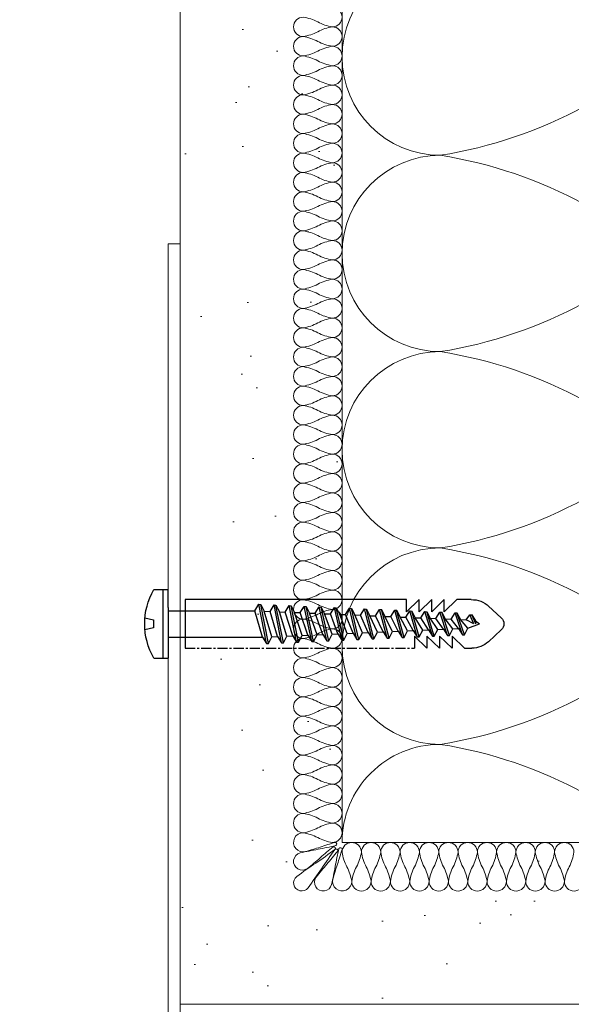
# Model space of a CAD drawing. Header units: millimetres. Extents: x 3652085 to 3778338, y -303702 to -273644.
# Tile 237 of 256: x 3701356 to 3701424, y -284946 to -284825. Entities that reach past the tile are written whole.
import ezdxf

# ---------------------------------------------------------------- set-up
doc = ezdxf.new("R2010")
doc.units = ezdxf.units.MM
doc.header["$PDMODE"] = 34
doc.linetypes.add('CENTER', pattern=[2, 1.25, -0.25, 0.25, -0.25])
doc.linetypes.add('HIDDEN2', pattern=[4.7625, 3.175, -1.5875])
for name, color, linetype, lineweight in [('021 Various', 7, 'Continuous', 5), ('A-Detl-Thin', 150, 'Continuous', 18), ('DIM-03    (HAUSART)', 111, 'Continuous', 5), ('INSULATION (HAUSEART)', 31, 'Continuous', 15)]:
    doc.layers.add(name, color=color, linetype=linetype, lineweight=lineweight)
doc.layers.add('FIXINGS', color=7, linetype='Continuous')
doc.styles.add('1-20 Eng HA', font='arial.ttf', dxfattribs={"height": 40})
doc.dimstyles.new('1-20 Eng HA', dxfattribs={"dimtxt": 40, "dimasz": 16, "dimexe": 16, "dimexo": 5, "dimgap": 5, "dimtad": 1, "dimdec": 0, "dimlfac": -1, "dimzin": 0, "dimdsep": 46, "dimtxsty": '1-20 Eng HA', "dimblk": 'OBLIQUE', "dimcen": 0.09, "dimdle": 16, "dimclrd": 256, "dimclre": 256, "dimclrt": 256, "dimadec": 0, "dimazin": 0, "dimtfac": 1, "dimtdec": 0, "dimtofl": 0, "dimtmove": 0, "dimatfit": 3, "dimldrblk": 'OBLIQUE', "dimfxl": 1, "dimtolj": 1, "dimtzin": 0, "dimlwe": 0, "dimarcsym": 0})

# ---------------------------------------------------------------- blocks, each defined once
blk = doc.blocks.new('_Oblique')
at = {"color": 0, "linetype": 'ByBlock', "lineweight": -2}
blk.add_line((-0.5, -0.5), (0.5, 0.5), dxfattribs=at)
blk = doc.blocks.new('*D446')
at = {"layer": 'Defpoints', "color": 0, "lineweight": 0, "transparency": 16777216}
for p in [(3701272.76, -284951.17), (3701408.24, -284951.17, 14393.65), (3701378.97, -287206.47)]:
    blk.add_point(p, dxfattribs=at)
at = {"layer": 'DIM-03    (HAUSART)', "lineweight": -2, "transparency": 16777216}
blk.add_line((3701272.76, -287222.47), (3701272.76, -284935.17), dxfattribs=at)
at = {"layer": 'DIM-03    (HAUSART)', "linetype": 'HIDDEN2', "lineweight": 0, "transparency": 16777216}
for p, q in [((3701403.24, -284951.17), (3701256.76, -284951.17)), ((3701373.97, -287206.47), (3701256.76, -287206.47))]:
    blk.add_line(p, q, dxfattribs=at)
at = {"layer": 'DIM-03    (HAUSART)', "lineweight": -2, "transparency": 16777216, "xscale": 16, "yscale": 16, "zscale": 16}
for p, rotation in [((3701272.76, -284951.17), 90), ((3701272.76, -287206.47), 270)]:
    blk.add_blockref('_Oblique', p, dxfattribs=dict(at, rotation=rotation))
at = {"layer": 'DIM-03    (HAUSART)', "lineweight": 0, "transparency": 16777216, "insert": (3701247.33, -286078.82), "char_height": 40, "attachment_point": 5, "rotation": 90, "style": '1-20 Eng HA'}
blk.add_mtext('\\A1;2255', dxfattribs=at)
blk = doc.blocks.new('Dubel_1')
at = {"layer": 'FIXINGS', "color": 7}
for p, q in [((1.14, 4.24), (2.9, 4.24)), ((2.23, -4.24), (2.23, 4.24)), ((2.9, 2.04), (2.9, 4.24)), ((5, -3), (5, 3)), ((34.89, 3), (33.34, 1.51)), ((33.34, 1.51), (33.34, 3)), ((36.45, 3), (34.89, 1.51)), ((34.89, 1.51), (34.89, 3)), ((38, 3), (36.45, 1.51)), ((36.45, 1.51), (36.45, 3)), ((39.55, 3), (38, 1.51)), ((38, 1.51), (38, 3)), ((2.9, -2.04), (2.9, 2.04)), ((2.9, 1.63), (14.57, 1.63)), ((14.57, 1.63), (13.63, -1.63)), ((15.07, 2.42), (14.13, -2.42)), ((15.3, 2.41), (14.36, -2.41)), ((14.57, 1.63), (15.07, 2.42)), ((15.73, 1.58), (14.79, -1.58)), ((15.07, 2.42), (15.3, 2.41)), ((15.3, 2.41), (15.73, 1.58)), ((16.43, 1.55), (15.5, -1.55)), ((15.73, 1.58), (16.43, 1.55)), ((16.93, 2.34), (16, -2.34)), ((17.16, 2.33), (16.23, -2.33)), ((16.43, 1.55), (16.93, 2.34)), ((17.59, 1.5), (16.66, -1.5)), ((16.93, 2.34), (17.16, 2.33)), ((17.16, 2.33), (17.59, 1.5)), ((18.3, 1.47), (17.36, -1.47)), ((17.59, 1.5), (18.3, 1.47)), ((18.79, 2.26), (17.86, -2.26)), ((19.03, 2.25), (18.09, -2.25)), ((18.3, 1.47), (18.79, 2.26)), ((19.46, 1.42), (18.52, -1.42)), ((18.79, 2.26), (19.03, 2.25)), ((19.03, 2.25), (19.46, 1.42)), ((20.16, 1.39), (19.23, -1.39)), ((19.46, 1.42), (20.16, 1.39)), ((20.66, 2.17), (19.73, -2.17)), ((20.89, 2.16), (19.96, -2.16)), ((20.16, 1.39), (20.66, 2.17)), ((21.32, 1.34), (20.39, -1.34)), ((20.66, 2.17), (20.89, 2.16)), ((20.89, 2.16), (21.32, 1.34)), ((22.03, 1.31), (21.09, -1.31)), ((21.32, 1.34), (22.03, 1.31)), ((22.52, 2.09), (21.59, -2.09)), ((22.76, 2.08), (21.82, -2.08)), ((22.03, 1.31), (22.52, 2.09)), ((23.19, 1.26), (22.25, -1.26)), ((22.52, 2.09), (22.76, 2.08)), ((22.76, 2.08), (23.19, 1.26)), ((23.89, 1.23), (22.96, -1.23)), ((23.19, 1.26), (23.89, 1.23)), ((24.39, 2.01), (23.46, -2.01)), ((24.62, 2), (23.69, -2)), ((23.89, 1.23), (24.39, 2.01)), ((24.39, 2.01), (24.62, 2)), ((24.62, 2), (25.05, 1.18)), ((26.25, 1.93), (25.32, -1.93)), ((26.49, 1.92), (25.55, -1.92)), ((25.76, 1.15), (26.25, 1.93)), ((26.25, 1.93), (26.49, 1.92)), ((26.49, 1.92), (26.92, 1.1)), ((28.12, 1.85), (27.19, -1.85)), ((28.35, 1.84), (27.42, -1.84)), ((27.62, 1.06), (28.12, 1.85)), ((28.12, 1.85), (28.35, 1.84)), ((28.35, 1.84), (28.78, 1.01)), ((29.98, 1.77), (29.05, -1.77)), ((30.22, 1.76), (29.28, -1.76)), ((29.48, 0.98), (29.98, 1.77)), ((29.98, 1.77), (30.22, 1.76)), ((30.22, 1.76), (30.65, 0.93)), ((31.85, 1.69), (30.92, -1.69)), ((32.08, 1.68), (31.15, -1.68)), ((31.35, 0.9), (31.85, 1.69)), ((31.85, 1.69), (32.08, 1.68)), ((32.08, 1.68), (32.51, 0.85)), ((33.71, 1.6), (32.78, -1.6)), ((33.95, 1.59), (33.01, -1.59)), ((33.21, 0.82), (33.71, 1.6)), ((33.71, 1.6), (33.95, 1.59)), ((33.95, 1.59), (34.38, 0.77)), ((35.58, 1.52), (34.65, -1.52)), ((35.81, 1.51), (34.88, -1.51)), ((35.08, 0.74), (35.58, 1.52)), ((35.58, 1.52), (35.81, 1.51)), ((35.81, 1.51), (36.24, 0.69)), ((37.44, 1.44), (36.51, -1.44)), ((37.68, 1.43), (36.74, -1.43)), ((36.94, 0.66), (37.44, 1.44)), ((37.44, 1.44), (37.68, 1.43)), ((37.68, 1.43), (38.11, 0.61)), ((39.31, 1.36), (38.38, -1.36)), ((39.54, 1.35), (38.61, -1.35)), ((38.81, 0.58), (39.31, 1.36)), ((39.31, 1.36), (39.54, 1.35)), ((39.54, 1.35), (39.97, 0.53)), ((42.5, 2.2), (44.09, 0.73)), ((1.07, 0.5), (0.03, 0.75)), ((1.07, -0.5), (1.07, 0.5)), ((25.05, 1.18), (24.12, -1.18)), ((25.76, 1.15), (24.82, -1.15)), ((25.05, 1.18), (25.76, 1.15)), ((26.92, 1.1), (25.98, -1.1)), ((27.62, 1.06), (26.69, -1.06)), ((26.92, 1.1), (27.62, 1.06)), ((28.78, 1.01), (27.85, -1.01)), ((29.48, 0.98), (28.55, -0.98)), ((28.78, 1.01), (29.48, 0.98)), ((30.65, 0.93), (29.71, -0.93)), ((31.35, 0.9), (30.42, -0.9)), ((30.65, 0.93), (31.35, 0.9)), ((32.51, 0.85), (31.58, -0.85)), ((33.21, 0.82), (32.28, -0.82)), ((32.51, 0.85), (33.21, 0.82)), ((34.38, 0.77), (33.44, -0.77)), ((35.08, 0.74), (34.15, -0.74)), ((34.38, 0.77), (35.08, 0.74)), ((36.24, 0.69), (35.31, -0.69)), ((36.94, 0.66), (36.01, -0.66)), ((36.24, 0.69), (36.94, 0.66)), ((38.11, 0.61), (37.17, -0.61)), ((38.81, 0.58), (37.88, -0.58)), ((38.11, 0.61), (38.81, 0.58)), ((39.97, 0.53), (39.04, -0.53)), ((40.71, 0), (39.74, -0.49)), ((39.97, 0.53), (41.41, 0)), ((40.71, 0), (40.22, -1.12)), ((40.94, 0), (40.46, -1.11)), ((40.94, 0), (40.9, -0.36)), ((40.9, -0.36), (41.41, 0)), ((0.03, -0.75), (1.07, -0.5)), ((23.69, -2), (24.12, -1.18)), ((24.12, -1.18), (24.82, -1.15)), ((24.82, -1.15), (25.32, -1.93)), ((25.55, -1.92), (25.98, -1.1)), ((25.98, -1.1), (26.69, -1.06)), ((26.69, -1.06), (27.19, -1.85)), ((27.42, -1.84), (27.85, -1.01)), ((27.85, -1.01), (28.55, -0.98)), ((28.55, -0.98), (29.05, -1.77)), ((29.28, -1.76), (29.71, -0.93)), ((29.71, -0.93), (30.42, -0.9)), ((30.42, -0.9), (30.92, -1.69)), ((31.15, -1.68), (31.58, -0.85)), ((31.58, -0.85), (32.28, -0.82)), ((32.28, -0.82), (32.78, -1.6)), ((33.01, -1.59), (33.44, -0.77)), ((33.44, -0.77), (34.15, -0.74)), ((34.15, -0.74), (34.65, -1.52)), ((34.88, -1.51), (35.31, -0.69)), ((35.31, -0.69), (36.01, -0.66)), ((36.01, -0.66), (36.51, -1.44)), ((36.74, -1.43), (37.17, -0.61)), ((37.17, -0.61), (37.88, -0.58)), ((37.88, -0.58), (38.38, -1.36)), ((38.61, -1.35), (39.04, -0.53)), ((39.04, -0.53), (39.74, -0.49)), ((39.74, -0.49), (40.22, -1.12)), ((40.22, -1.12), (40.46, -1.11)), ((40.46, -1.11), (40.9, -0.36)), ((42.5, -2.2), (44.09, -0.73)), ((2.9, -1.63), (13.63, -1.63)), ((2.9, -2.04), (2.9, -4.24)), ((13.63, -1.63), (14.13, -2.42)), ((14.13, -2.42), (14.36, -2.41)), ((14.36, -2.41), (14.79, -1.58)), ((14.79, -1.58), (15.5, -1.55)), ((15.5, -1.55), (16, -2.34)), ((16, -2.34), (16.23, -2.33)), ((16.23, -2.33), (16.66, -1.5)), ((16.66, -1.5), (17.36, -1.47)), ((17.36, -1.47), (17.86, -2.26)), ((17.86, -2.26), (18.09, -2.25)), ((18.09, -2.25), (18.52, -1.42)), ((18.52, -1.42), (19.23, -1.39)), ((19.23, -1.39), (19.73, -2.17)), ((19.73, -2.17), (19.96, -2.16)), ((19.96, -2.16), (20.39, -1.34)), ((20.39, -1.34), (21.09, -1.31)), ((21.09, -1.31), (21.59, -2.09)), ((21.59, -2.09), (21.82, -2.08)), ((21.82, -2.08), (22.25, -1.26)), ((22.25, -1.26), (22.96, -1.23)), ((22.96, -1.23), (23.46, -2.01)), ((23.46, -2.01), (23.69, -2)), ((25.32, -1.93), (25.55, -1.92)), ((27.19, -1.85), (27.42, -1.84)), ((29.05, -1.77), (29.28, -1.76)), ((30.92, -1.69), (31.15, -1.68)), ((33.94, -3), (32.38, -1.51)), ((32.38, -1.51), (32.38, -3)), ((32.78, -1.6), (33.01, -1.59)), ((35.49, -3), (33.94, -1.51)), ((33.94, -1.51), (33.94, -3)), ((34.65, -1.52), (34.88, -1.51)), ((37.04, -3), (35.49, -1.51)), ((35.49, -1.51), (35.49, -3)), ((36.51, -1.44), (36.74, -1.43)), ((38.59, -3), (37.04, -1.51)), ((37.04, -1.51), (37.04, -3)), ((38.38, -1.36), (38.61, -1.35)), ((32.38, -3), (5, -3)), ((40.37, -3), (38.59, -3)), ((1.14, -4.24), (2.9, -4.24))]:
    blk.add_line(p, q, dxfattribs=at)
at = {"layer": 'FIXINGS', "color": 7, "linetype": 'CENTER'}
for p, q in [((5, 3), (33.34, 3)), ((39.55, 3), (40.46, 3))]:
    blk.add_line(p, q, dxfattribs=at)
at = {"layer": 'FIXINGS', "color": 7}
for centre, radius, start, end in [((8.46, 0), 8.46, 149.9384, 210.0616), ((40.46, 0), 3, 47.3071, 89.9854), ((43.41, 0), 1, 312.6929, 47.3071), ((40.46, 0), 3, 268.1701, 314.2616)]:
    blk.add_arc(centre, radius, start, end, dxfattribs=at)

msp = doc.modelspace()

# ---------------------------------------------------------------- hatches: boundary and pattern name
at = {"layer": '021 Various'}
h = msp.add_hatch(dxfattribs=at)
h.set_pattern_fill('SITEWORK_SAND', color=256, scale=10, angle=-180, style=0, pattern_type=2)
h.set_pattern_definition([(217.5, (3812511.794, -1008811.504), (0.62993358, -19.2682377), [0, -15.2, 0, -17, 0, -16.25]), (187.5, (3812511.794, -1008811.504), (-17.6977671, -28.22146065), [0, -8.2, 0, -13.7, 0, -5.25]), (147.5, (3812524.094, -1008811.504), (-31.1414186, -0.05659053), [0, -5, 0, -18, 0, -23.5]), (137.5, (3812524.094, -1008811.504), (-30.061266, -8.7767556), [0, -2.5, 0, -11.8, 0, -13.5])])
edge = h.paths.add_edge_path()
edge.add_line((3701515.67, -284946.43), (3701515.67, -284936.43))
edge.add_line((3701515.67, -284936.43), (3701515.67, -284927.92))
edge.add_line((3701515.67, -284927.92), (3701497.22, -284927.92))
edge.add_line((3701497.22, -284927.92), (3701497.22, -284929.68))
edge.add_arc((3701492.98, -284922.36), 8.46, 239.9384, 300.0616, ccw=False)
edge.add_line((3701488.75, -284929.68), (3701488.75, -284927.92))
edge.add_line((3701488.75, -284927.92), (3701478.43, -284927.92))
edge.add_line((3701478.43, -284927.92), (3701478.43, -284927.43))
edge.add_line((3701478.43, -284927.43), (3701458.86, -284927.43))
edge.add_line((3701458.86, -284927.43), (3701458.85, -284927.44))
edge.add_line((3701458.85, -284927.44), (3701458.82, -284927.44))
edge.add_line((3701458.82, -284927.44), (3701458.75, -284927.44))
edge.add_line((3701458.75, -284927.44), (3701458.72, -284927.45))
edge.add_line((3701458.72, -284927.45), (3701458.69, -284927.45))
edge.add_line((3701458.69, -284927.45), (3701458.65, -284927.45))
edge.add_line((3701458.65, -284927.45), (3701458.62, -284927.45))
edge.add_line((3701458.62, -284927.45), (3701458.59, -284927.45))
edge.add_line((3701458.59, -284927.45), (3701458.56, -284927.45))
edge.add_line((3701458.56, -284927.45), (3701458.52, -284927.46))
edge.add_line((3701458.52, -284927.46), (3701458.49, -284927.46))
edge.add_line((3701458.49, -284927.46), (3701458.46, -284927.46))
edge.add_line((3701458.46, -284927.46), (3701458.43, -284927.46))
edge.add_line((3701458.43, -284927.46), (3701458.4, -284927.46))
edge.add_line((3701458.4, -284927.46), (3701458.36, -284927.47))
edge.add_line((3701458.36, -284927.47), (3701458.33, -284927.47))
edge.add_line((3701458.33, -284927.47), (3701458.3, -284927.47))
edge.add_line((3701458.3, -284927.47), (3701458.27, -284927.47))
edge.add_line((3701458.27, -284927.47), (3701458.24, -284927.48))
edge.add_line((3701458.24, -284927.48), (3701458.21, -284927.48))
edge.add_line((3701458.21, -284927.48), (3701458.18, -284927.48))
edge.add_line((3701458.18, -284927.48), (3701458.15, -284927.48))
edge.add_line((3701458.15, -284927.48), (3701458.12, -284927.49))
edge.add_line((3701458.12, -284927.49), (3701458.09, -284927.49))
edge.add_line((3701458.09, -284927.49), (3701458.06, -284927.49))
edge.add_line((3701458.06, -284927.49), (3701458.03, -284927.49))
edge.add_line((3701458.03, -284927.49), (3701458, -284927.5))
edge.add_line((3701458, -284927.5), (3701457.97, -284927.5))
edge.add_line((3701457.97, -284927.5), (3701457.94, -284927.5))
edge.add_line((3701457.94, -284927.5), (3701457.92, -284927.51))
edge.add_line((3701457.92, -284927.51), (3701457.89, -284927.51))
edge.add_line((3701457.89, -284927.51), (3701457.86, -284927.51))
edge.add_line((3701457.86, -284927.51), (3701457.83, -284927.52))
edge.add_line((3701457.83, -284927.52), (3701457.81, -284927.52))
edge.add_line((3701457.81, -284927.52), (3701457.78, -284927.52))
edge.add_line((3701457.78, -284927.52), (3701457.75, -284927.53))
edge.add_line((3701457.75, -284927.53), (3701457.72, -284927.53))
edge.add_line((3701457.72, -284927.53), (3701457.7, -284927.54))
edge.add_line((3701457.7, -284927.54), (3701457.67, -284927.54))
edge.add_line((3701457.67, -284927.54), (3701457.65, -284927.54))
edge.add_line((3701457.65, -284927.54), (3701457.62, -284927.55))
edge.add_line((3701457.62, -284927.55), (3701457.6, -284927.55))
edge.add_line((3701457.6, -284927.55), (3701457.57, -284927.56))
edge.add_line((3701457.57, -284927.56), (3701457.55, -284927.56))
edge.add_line((3701457.55, -284927.56), (3701457.52, -284927.57))
edge.add_line((3701457.52, -284927.57), (3701457.5, -284927.57))
edge.add_line((3701457.5, -284927.57), (3701457.47, -284927.58))
edge.add_line((3701457.47, -284927.58), (3701457.45, -284927.58))
edge.add_line((3701457.45, -284927.58), (3701457.43, -284927.59))
edge.add_line((3701457.43, -284927.59), (3701457.4, -284927.59))
edge.add_line((3701457.4, -284927.59), (3701457.38, -284927.6))
edge.add_line((3701457.38, -284927.6), (3701457.36, -284927.6))
edge.add_line((3701457.36, -284927.6), (3701457.34, -284927.61))
edge.add_line((3701457.34, -284927.61), (3701457.32, -284927.62))
edge.add_line((3701457.32, -284927.62), (3701457.3, -284927.62))
edge.add_line((3701457.3, -284927.62), (3701457.27, -284927.63))
edge.add_line((3701457.27, -284927.63), (3701457.25, -284927.63))
edge.add_line((3701457.25, -284927.63), (3701457.23, -284927.64))
edge.add_line((3701457.23, -284927.64), (3701457.21, -284927.65))
edge.add_line((3701457.21, -284927.65), (3701457.19, -284927.65))
edge.add_line((3701457.19, -284927.65), (3701457.18, -284927.66))
edge.add_line((3701457.18, -284927.66), (3701457.16, -284927.67))
edge.add_line((3701457.16, -284927.67), (3701457.14, -284927.67))
edge.add_line((3701457.14, -284927.67), (3701457.12, -284927.68))
edge.add_line((3701457.12, -284927.68), (3701457.1, -284927.69))
edge.add_line((3701457.1, -284927.69), (3701457.08, -284927.69))
edge.add_line((3701457.08, -284927.69), (3701457.07, -284927.7))
edge.add_line((3701457.07, -284927.7), (3701457.05, -284927.71))
edge.add_line((3701457.05, -284927.71), (3701457.03, -284927.72))
edge.add_line((3701457.03, -284927.72), (3701457.02, -284927.72))
edge.add_line((3701457.02, -284927.72), (3701457, -284927.73))
edge.add_line((3701457, -284927.73), (3701456.99, -284927.74))
edge.add_line((3701456.99, -284927.74), (3701456.97, -284927.75))
edge.add_line((3701456.97, -284927.75), (3701456.95, -284927.75))
edge.add_line((3701456.95, -284927.75), (3701456.94, -284927.76))
edge.add_line((3701456.94, -284927.76), (3701456.93, -284927.77))
edge.add_line((3701456.93, -284927.77), (3701456.91, -284927.78))
edge.add_line((3701456.91, -284927.78), (3701456.9, -284927.79))
edge.add_line((3701456.9, -284927.79), (3701456.88, -284927.8))
edge.add_line((3701456.88, -284927.8), (3701456.87, -284927.8))
edge.add_line((3701456.87, -284927.8), (3701456.86, -284927.81))
edge.add_line((3701456.86, -284927.81), (3701456.84, -284927.82))
edge.add_line((3701456.84, -284927.82), (3701456.83, -284927.83))
edge.add_line((3701456.83, -284927.83), (3701456.82, -284927.84))
edge.add_line((3701456.82, -284927.84), (3701456.81, -284927.85))
edge.add_line((3701456.81, -284927.85), (3701456.8, -284927.86))
edge.add_line((3701456.8, -284927.86), (3701456.78, -284927.86))
edge.add_line((3701456.78, -284927.86), (3701456.77, -284927.87))
edge.add_line((3701456.77, -284927.87), (3701456.76, -284927.88))
edge.add_line((3701456.76, -284927.88), (3701456.75, -284927.89))
edge.add_line((3701456.75, -284927.89), (3701456.74, -284927.9))
edge.add_line((3701456.74, -284927.9), (3701456.73, -284927.91))
edge.add_line((3701456.73, -284927.91), (3701456.72, -284927.92))
edge.add_line((3701456.72, -284927.92), (3701456.71, -284927.93))
edge.add_line((3701456.71, -284927.93), (3701456.7, -284927.94))
edge.add_line((3701456.7, -284927.94), (3701456.68, -284927.96))
edge.add_line((3701456.68, -284927.96), (3701456.67, -284927.97))
edge.add_line((3701456.67, -284927.97), (3701456.66, -284927.98))
edge.add_line((3701456.66, -284927.98), (3701456.64, -284928))
edge.add_line((3701456.64, -284928), (3701456.63, -284928.01))
edge.add_line((3701456.63, -284928.01), (3701456.61, -284928.03))
edge.add_line((3701456.61, -284928.03), (3701456.6, -284928.05))
edge.add_line((3701456.6, -284928.05), (3701456.58, -284928.07))
edge.add_line((3701456.58, -284928.07), (3701456.56, -284928.09))
edge.add_line((3701456.56, -284928.09), (3701456.5, -284928.17))
edge.add_line((3701456.5, -284928.17), (3701456.43, -284928.25))
edge.add_line((3701456.43, -284928.25), (3701456.35, -284928.34))
edge.add_line((3701456.35, -284928.34), (3701456.26, -284928.43))
edge.add_line((3701456.26, -284928.43), (3701456.16, -284928.53))
edge.add_line((3701456.16, -284928.53), (3701456.05, -284928.63))
edge.add_line((3701456.05, -284928.63), (3701455.92, -284928.73))
edge.add_line((3701455.92, -284928.73), (3701455.8, -284928.81))
edge.add_line((3701455.8, -284928.81), (3701455.69, -284928.87))
edge.add_line((3701455.69, -284928.87), (3701455.58, -284928.93))
edge.add_line((3701455.58, -284928.93), (3701455.46, -284928.98))
edge.add_line((3701455.46, -284928.98), (3701455.33, -284929.02))
edge.add_line((3701455.33, -284929.02), (3701455.21, -284929.05))
edge.add_line((3701455.21, -284929.05), (3701455.08, -284929.08))
edge.add_line((3701455.08, -284929.08), (3701454.95, -284929.09))
edge.add_line((3701454.95, -284929.09), (3701454.83, -284929.1))
edge.add_line((3701454.83, -284929.1), (3701454.73, -284929.11))
edge.add_line((3701454.73, -284929.11), (3701454.73, -284929.11))
edge.add_line((3701454.73, -284929.11), (3701454.56, -284929.1))
edge.add_line((3701454.56, -284929.1), (3701454.43, -284929.08))
edge.add_line((3701454.43, -284929.08), (3701454.29, -284929.06))
edge.add_line((3701454.29, -284929.06), (3701454.15, -284929.02))
edge.add_line((3701454.15, -284929.02), (3701454.01, -284928.97))
edge.add_line((3701454.01, -284928.97), (3701453.86, -284928.9))
edge.add_line((3701453.86, -284928.9), (3701453.72, -284928.81))
edge.add_line((3701453.72, -284928.81), (3701453.58, -284928.7))
edge.add_line((3701453.58, -284928.7), (3701453.46, -284928.58))
edge.add_line((3701453.46, -284928.58), (3701453.35, -284928.45))
edge.add_line((3701453.35, -284928.45), (3701453.27, -284928.31))
edge.add_line((3701453.27, -284928.31), (3701453.2, -284928.17))
edge.add_line((3701453.2, -284928.17), (3701453.14, -284928.03))
edge.add_line((3701453.14, -284928.03), (3701453.1, -284927.9))
edge.add_line((3701453.1, -284927.9), (3701453.07, -284927.76))
edge.add_line((3701453.07, -284927.76), (3701453.05, -284927.63))
edge.add_line((3701453.05, -284927.63), (3701453.04, -284927.5))
edge.add_line((3701453.04, -284927.5), (3701453.04, -284927.38))
edge.add_line((3701453.04, -284927.38), (3701453.04, -284927.25))
edge.add_line((3701453.04, -284927.25), (3701453.05, -284927.13))
edge.add_line((3701453.05, -284927.13), (3701453.07, -284926.98))
edge.add_line((3701453.07, -284926.98), (3701453.11, -284926.81))
edge.add_line((3701453.11, -284926.81), (3701453.15, -284926.66))
edge.add_line((3701453.15, -284926.66), (3701453.19, -284926.55))
edge.add_line((3701453.19, -284926.55), (3701453.24, -284926.42))
edge.add_line((3701453.24, -284926.42), (3701446.55, -284926.42))
edge.add_line((3701446.55, -284926.42), (3701395.67, -284926.42))
edge.add_line((3701395.67, -284926.42), (3701395.67, -284186.43))
edge.add_line((3701395.67, -284186.43), (3701375.67, -284186.43))
edge.add_line((3701375.67, -284186.43), (3701375.67, -284946.43))
edge.add_line((3701375.67, -284946.43), (3701515.67, -284946.43))

# ---------------------------------------------------------------- linework, layer by layer
at = {"layer": '021 Various', "elevation": -165606.35}
msp.add_lwpolyline([(3701375.67, -284946.43), (3701515.67, -284946.43), (3701515.67, -284926.42), (3701395.67, -284926.42), (3701395.67, -284186.43), (3701375.67, -284186.43), (3701375.67, -284946.43)], close=True, dxfattribs=at)
msp.add_lwpolyline([(3701357.04, -284967.15), (3701358.1, -284968.21), (3701374.79, -284951.52, 0.198912), (3701375.67, -284949.4), (3701375.67, -284852.42), (3701374.17, -284852.42), (3701374.17, -284949.4, -0.198912), (3701373.73, -284950.46), (3701357.04, -284967.15)], format="xyb", close=True, dxfattribs=at)
at = {"layer": 'A-Detl-Thin', "color": 0, "lineweight": 0, "elevation": -165606.35}
msp.add_lwpolyline([(3701425.55, -284931.23, -1), (3701423.16, -284931.23, -0.083807), (3701423.76, -284929.42, 0.083807), (3701424.35, -284927.62, 1), (3701421.96, -284927.62, 0.083807), (3701422.56, -284929.42, -0.083807), (3701423.16, -284931.23, -1), (3701420.77, -284931.23, -0.083807), (3701421.37, -284929.42, 0.083807), (3701421.96, -284927.62, 1), (3701419.57, -284927.62, 0.083807), (3701420.17, -284929.42, -0.083807), (3701420.77, -284931.23, -1), (3701418.38, -284931.23, -0.083807), (3701418.97, -284929.42, 0.083807), (3701419.57, -284927.62, 1), (3701417.18, -284927.62, 0.083807), (3701417.78, -284929.42, -0.083807), (3701418.38, -284931.23, -1), (3701415.99, -284931.23, -0.083807), (3701416.58, -284929.42, 0.083807), (3701417.18, -284927.62, 1), (3701414.79, -284927.62, 0.083807), (3701415.39, -284929.42, -0.083807), (3701415.99, -284931.23, -1), (3701413.6, -284931.23, -0.083807), (3701414.19, -284929.42, 0.083807), (3701414.79, -284927.62, 1), (3701412.4, -284927.62, 0.083807), (3701413, -284929.42, -0.083807), (3701413.6, -284931.23, -1), (3701411.21, -284931.23, -0.083807), (3701411.8, -284929.42, 0.083807), (3701412.4, -284927.62, 1), (3701410.01, -284927.62, 0.083807), (3701410.61, -284929.42, -0.083807), (3701411.21, -284931.23, -1), (3701408.82, -284931.23, -0.083807), (3701409.41, -284929.42, 0.083807), (3701410.01, -284927.62, 1), (3701407.62, -284927.62, 0.083807), (3701408.22, -284929.42, -0.083807), (3701408.82, -284931.23, -1), (3701406.43, -284931.23, -0.083807), (3701407.02, -284929.42, 0.083807), (3701407.62, -284927.62, 1), (3701405.23, -284927.62, 0.083807), (3701405.83, -284929.42, -0.083807), (3701406.43, -284931.23, -1), (3701404.04, -284931.23, -0.083807), (3701404.63, -284929.42, 0.083807), (3701405.23, -284927.62, 1), (3701402.84, -284927.62, 0.083807), (3701403.44, -284929.42, -0.083807), (3701404.04, -284931.23, -1), (3701401.65, -284931.23, -0.083807), (3701402.24, -284929.42, 0.083807), (3701402.84, -284927.62, 1), (3701400.45, -284927.62, 0.083807), (3701401.05, -284929.42, -0.083807), (3701401.65, -284931.23, -1), (3701399.26, -284931.23, -0.083807), (3701399.85, -284929.42, 0.083807), (3701400.45, -284927.62, 1), (3701398.06, -284927.62, 0.083807), (3701398.66, -284929.42, -0.083807), (3701399.26, -284931.23, -1), (3701396.87, -284931.23, -0.083807), (3701397.46, -284929.42, 0.083807), (3701398.06, -284927.62, 1), (3701395.67, -284927.62, 0.082589), (3701396.27, -284929.43, -0.082589), (3701396.87, -284931.24, -1.130655), (3701394.54, -284930.95, -0.013836), (3701395.1, -284929.11, 0.013836), (3701395.67, -284927.27, 0.791418), (3701395.29, -284927.18, 0.011802), (3701394.83, -284929.39, -0.011802), (3701394.38, -284931.6, -1.222127), (3701392.47, -284930.7, -0.012896), (3701393.79, -284929.11, 0.012896), (3701395.12, -284927.52, 0.850804), (3701394.8, -284927.29, 0.009223), (3701393.14, -284929.66, -0.009223), (3701391.47, -284932.02, -1.15301), (3701390.07, -284930.62, -0.009223), (3701392.44, -284928.96, 0.009223), (3701394.8, -284927.29, 0.850804), (3701394.57, -284926.97, 0.012896), (3701392.98, -284928.3, -0.012896), (3701391.4, -284929.63, -1.222127), (3701390.49, -284927.72, -0.011802), (3701392.7, -284927.26, 0.011802), (3701394.91, -284926.8, 0.791418), (3701394.82, -284926.42, 0.013846), (3701392.98, -284926.99, -0.013846), (3701391.14, -284927.55, -1.130655), (3701390.86, -284925.22, -0.082877), (3701392.66, -284925.82, 0.082877), (3701394.47, -284926.42, 1), (3701394.47, -284924.02, 0.084372), (3701392.67, -284924.62, -0.084372), (3701390.87, -284925.22, -1), (3701390.87, -284922.82, -0.084372), (3701392.67, -284923.42, 0.084372), (3701394.47, -284924.02, 1), (3701394.47, -284921.62, 0.084372), (3701392.67, -284922.22, -0.084372), (3701390.87, -284922.82, -1), (3701390.87, -284920.42, -0.084372), (3701392.67, -284921.02, 0.084372), (3701394.47, -284921.62, 1), (3701394.47, -284919.22, 0.084372), (3701392.67, -284919.82, -0.084372), (3701390.87, -284920.42, -1), (3701390.87, -284918.02, -0.084372), (3701392.67, -284918.62, 0.084372), (3701394.47, -284919.22, 1), (3701394.47, -284916.82, 0.084372), (3701392.67, -284917.42, -0.084372), (3701390.87, -284918.02, -1), (3701390.87, -284915.62, -0.084372), (3701392.67, -284916.22, 0.084372), (3701394.47, -284916.82, 1), (3701394.47, -284914.42, 0.084372), (3701392.67, -284915.02, -0.084372), (3701390.87, -284915.62, -1), (3701390.87, -284913.22, -0.084372), (3701392.67, -284913.82, 0.084372), (3701394.47, -284914.42, 1), (3701394.47, -284912.02, 0.084372), (3701392.67, -284912.62, -0.084372), (3701390.87, -284913.22, -1), (3701390.87, -284910.82, -0.084372), (3701392.67, -284911.42, 0.084372), (3701394.47, -284912.02, 1), (3701394.47, -284909.62, 0.084372), (3701392.67, -284910.22, -0.084372), (3701390.87, -284910.82, -1), (3701390.87, -284908.42, -0.084372), (3701392.67, -284909.02, 0.084372), (3701394.47, -284909.62, 1), (3701394.47, -284907.22, 0.084372), (3701392.67, -284907.82, -0.084372), (3701390.87, -284908.42, -1), (3701390.87, -284906.01, -0.084372), (3701392.67, -284906.62, 0.084372), (3701394.47, -284907.22, 1), (3701394.47, -284904.81, 0.084372), (3701392.67, -284905.41, -0.084372), (3701390.87, -284906.01, -1), (3701390.87, -284903.61, -0.084372), (3701392.67, -284904.21, 0.084372), (3701394.47, -284904.81, 1), (3701394.47, -284902.41, 0.084372), (3701392.67, -284903.01, -0.084372), (3701390.87, -284903.61, -1), (3701390.87, -284901.21, -0.084372), (3701392.67, -284901.81, 0.084372), (3701394.47, -284902.41, 1), (3701394.47, -284900.01, 0.084372), (3701392.67, -284900.61, -0.084372), (3701390.87, -284901.21, -1), (3701390.87, -284898.81, -0.084372), (3701392.67, -284899.41, 0.084372), (3701394.47, -284900.01, 1), (3701394.47, -284897.61, 0.084372), (3701392.67, -284898.21, -0.084372), (3701390.87, -284898.81, -1), (3701390.87, -284896.41, -0.084372), (3701392.67, -284897.01, 0.084372), (3701394.47, -284897.61, 1), (3701394.47, -284895.21, 0.084372), (3701392.67, -284895.81, -0.084372), (3701390.87, -284896.41, -1), (3701390.87, -284894.01, -0.084372), (3701392.67, -284894.61, 0.084372), (3701394.47, -284895.21, 1), (3701394.47, -284892.81, 0.084372), (3701392.67, -284893.41, -0.084372), (3701390.87, -284894.01, -1), (3701390.87, -284891.61, -0.084372), (3701392.67, -284892.21, 0.084372), (3701394.47, -284892.81, 1), (3701394.47, -284890.41, 0.084372), (3701392.67, -284891.01, -0.084372), (3701390.87, -284891.61, -1), (3701390.87, -284889.21, -0.084372), (3701392.67, -284889.81, 0.084372), (3701394.47, -284890.41, 1), (3701394.47, -284888.01, 0.084372), (3701392.67, -284888.61, -0.084372), (3701390.87, -284889.21, -1), (3701390.87, -284886.81, -0.084372), (3701392.67, -284887.41, 0.084372), (3701394.47, -284888.01, 1), (3701394.47, -284885.61, 0.084372), (3701392.67, -284886.21, -0.084372), (3701390.87, -284886.81, -1), (3701390.87, -284884.41, -0.084372), (3701392.67, -284885.01, 0.084372), (3701394.47, -284885.61, 1), (3701394.47, -284883.21, 0.084372), (3701392.67, -284883.81, -0.084372), (3701390.87, -284884.41, -1), (3701390.87, -284882.01, -0.084372), (3701392.67, -284882.61, 0.084372), (3701394.47, -284883.21, 1), (3701394.47, -284880.81, 0.084372), (3701392.67, -284881.41, -0.084372), (3701390.87, -284882.01, -1), (3701390.87, -284879.61, -0.084372), (3701392.67, -284880.21, 0.084372), (3701394.47, -284880.81, 1), (3701394.47, -284878.41, 0.084372), (3701392.67, -284879.01, -0.084372), (3701390.87, -284879.61, -1), (3701390.87, -284877.2, -0.084372), (3701392.67, -284877.8, 0.084372), (3701394.47, -284878.41, 1), (3701394.47, -284876, 0.084372), (3701392.67, -284876.6, -0.084372), (3701390.87, -284877.2, -1), (3701390.87, -284874.8, -0.084372), (3701392.67, -284875.4, 0.084372), (3701394.47, -284876, 1), (3701394.47, -284873.6, 0.084372), (3701392.67, -284874.2, -0.084372), (3701390.87, -284874.8, -1), (3701390.87, -284872.4, -0.084372), (3701392.67, -284873, 0.084372), (3701394.47, -284873.6, 1), (3701394.47, -284871.2, 0.084372), (3701392.67, -284871.8, -0.084372), (3701390.87, -284872.4, -1), (3701390.87, -284870, -0.084372), (3701392.67, -284870.6, 0.084372), (3701394.47, -284871.2, 1), (3701394.47, -284868.8, 0.084372), (3701392.67, -284869.4, -0.084372), (3701390.87, -284870, -1), (3701390.87, -284867.6, -0.084372), (3701392.67, -284868.2, 0.084372), (3701394.47, -284868.8, 1), (3701394.47, -284866.4, 0.084372), (3701392.67, -284867, -0.084372), (3701390.87, -284867.6, -1), (3701390.87, -284865.2, -0.084372), (3701392.67, -284865.8, 0.084372), (3701394.47, -284866.4, 1), (3701394.47, -284864, 0.084372), (3701392.67, -284864.6, -0.084372), (3701390.87, -284865.2, -1), (3701390.87, -284862.8, -0.084372), (3701392.67, -284863.4, 0.084372), (3701394.47, -284864, 1), (3701394.47, -284861.6, 0.084372), (3701392.67, -284862.2, -0.084372), (3701390.87, -284862.8, -1), (3701390.87, -284860.4, -0.084372), (3701392.67, -284861, 0.084372), (3701394.47, -284861.6, 1), (3701394.47, -284859.2, 0.084372), (3701392.67, -284859.8, -0.084372), (3701390.87, -284860.4, -1), (3701390.87, -284858, -0.084372), (3701392.67, -284858.6, 0.084372), (3701394.47, -284859.2, 1), (3701394.47, -284856.8, 0.084372), (3701392.67, -284857.4, -0.084372), (3701390.87, -284858, -1), (3701390.87, -284855.6, -0.084372), (3701392.67, -284856.2, 0.084372), (3701394.47, -284856.8, 1), (3701394.47, -284854.4, 0.084372), (3701392.67, -284855, -0.084372), (3701390.87, -284855.6, -1), (3701390.87, -284853.2, -0.084372), (3701392.67, -284853.8, 0.084372), (3701394.47, -284854.4, 1), (3701394.47, -284852, 0.084372), (3701392.67, -284852.6, -0.084372), (3701390.87, -284853.2, -1), (3701390.87, -284850.8, -0.084372), (3701392.67, -284851.4, 0.084372), (3701394.47, -284852, 1), (3701394.47, -284849.59, 0.084372), (3701392.67, -284850.2, -0.084372), (3701390.87, -284850.8, -1), (3701390.87, -284848.39, -0.084372), (3701392.67, -284848.99, 0.084372), (3701394.47, -284849.59, 1), (3701394.47, -284847.19, 0.084372), (3701392.67, -284847.79, -0.084372), (3701390.87, -284848.39, -1), (3701390.87, -284845.99, -0.084372), (3701392.67, -284846.59, 0.084372), (3701394.47, -284847.19, 1), (3701394.47, -284844.79, 0.084372), (3701392.67, -284845.39, -0.084372), (3701390.87, -284845.99, -1), (3701390.87, -284843.59, -0.084372), (3701392.67, -284844.19, 0.084372), (3701394.47, -284844.79, 1), (3701394.47, -284842.39, 0.084372), (3701392.67, -284842.99, -0.084372), (3701390.87, -284843.59, -1), (3701390.87, -284841.19, -0.084372), (3701392.67, -284841.79, 0.084372), (3701394.47, -284842.39, 1), (3701394.47, -284839.99, 0.084372), (3701392.67, -284840.59, -0.084372), (3701390.87, -284841.19, -1), (3701390.87, -284838.79, -0.084372), (3701392.67, -284839.39, 0.084372), (3701394.47, -284839.99, 1), (3701394.47, -284837.59, 0.084372), (3701392.67, -284838.19, -0.084372), (3701390.87, -284838.79, -1), (3701390.87, -284836.39, -0.084372), (3701392.67, -284836.99, 0.084372), (3701394.47, -284837.59, 1), (3701394.47, -284835.19, 0.084372), (3701392.67, -284835.79, -0.084372), (3701390.87, -284836.39, -1), (3701390.87, -284833.99, -0.084372), (3701392.67, -284834.59, 0.084372), (3701394.47, -284835.19, 1), (3701394.47, -284832.79, 0.084372), (3701392.67, -284833.39, -0.084372), (3701390.87, -284833.99, -1), (3701390.87, -284831.59, -0.084372), (3701392.67, -284832.19, 0.084372), (3701394.47, -284832.79, 1), (3701394.47, -284830.39, 0.084372), (3701392.67, -284830.99, -0.084372), (3701390.87, -284831.59, -1), (3701390.87, -284829.19, -0.084372), (3701392.67, -284829.79, 0.084372), (3701394.47, -284830.39, 1), (3701394.47, -284827.99, 0.084372), (3701392.67, -284828.59, -0.084372), (3701390.87, -284829.19, -1), (3701390.87, -284826.79, -0.084372), (3701392.67, -284827.39, 0.084372), (3701394.47, -284827.99, 1), (3701394.47, -284825.59, 0.084372), (3701392.67, -284826.19, -0.084372), (3701390.87, -284826.79, -1), (3701390.87, -284824.39, -0.084372), (3701392.67, -284824.99, 0.084372), (3701394.47, -284825.59, 1), (3701394.47, -284823.19, 0.084372)], format="xyb", dxfattribs=at)
at = {"layer": 'INSULATION (HAUSEART)', "lineweight": 0, "elevation": -165606.35}
for points in [[(3701425.67, -284835.4, -0.085772), (3701407.81, -284841.47, -1), (3701407.81, -284817.19, -0.085772)], [(3701425.67, -284859.67, -0.085772), (3701407.81, -284865.74, -1), (3701407.81, -284841.47, -0.085772), (3701425.67, -284847.54, 0.085772)], [(3701425.67, -284883.94, -0.085772), (3701407.81, -284890.01, -1), (3701407.81, -284865.74, -0.085772), (3701425.67, -284871.81, 0.085772)], [(3701425.67, -284908.22, -0.085772), (3701407.81, -284914.29, -1), (3701407.81, -284890.01, -0.085772), (3701425.67, -284896.08, 0.085772)], [(3701395.67, -284926.42, -0.414214), (3701407.81, -284914.29, -0.085772), (3701425.67, -284920.35, 0.085772)]]:
    msp.add_lwpolyline(points, format="xyb", dxfattribs=at)

# ---------------------------------------------------------------- block references
at = {"xscale": -1, "rotation": 180}
msp.add_blockref('Dubel_1', (3701371.27, -284899.4, -165606.35), dxfattribs=at)

# ---------------------------------------------------------------- dimensions: what is measured, and where the dimension line sits
at = {"layer": 'DIM-03    (HAUSART)', "lineweight": 0}
dim = msp.add_linear_dim(base=(3701272.76, -284951.17, -180000), p1=(3701378.97, -287206.47, -180000), p2=(3701408.24, -284951.17, -165606.35), angle=90, dimstyle='1-20 Eng HA', dxfattribs=at)
dim.commit()
dim.dimension.update_dxf_attribs({"geometry": '*D446', "text_midpoint": (3701247.33, -286078.82, -180000)})

doc.saveas('drawing.dxf')
